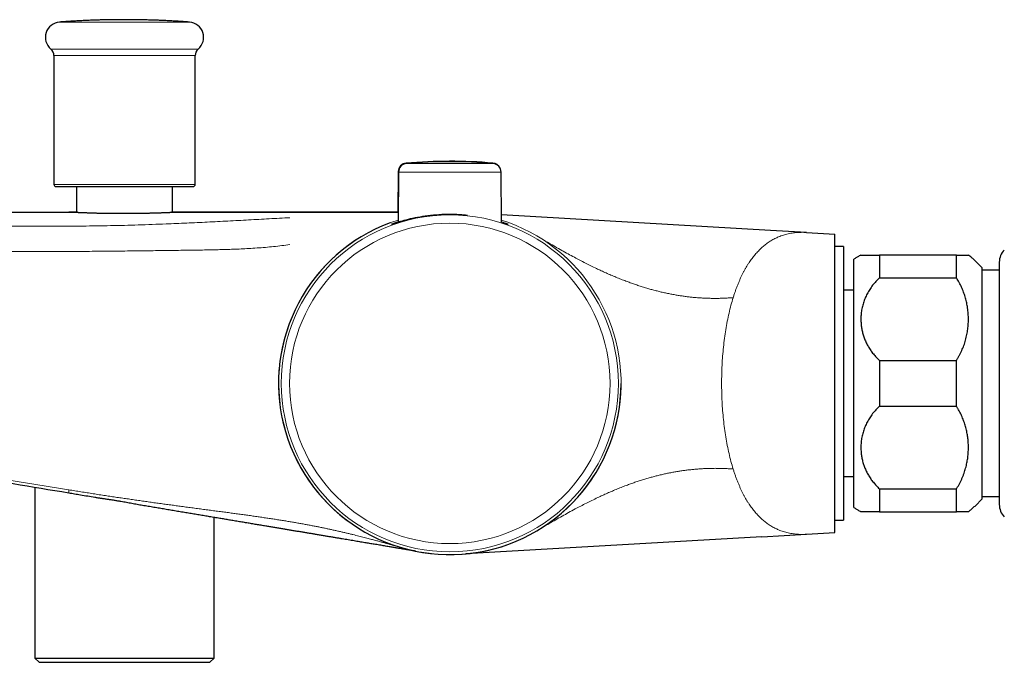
# Model space of a CAD drawing. Header units: millimetres. Extents: x 8 to 945, y 12 to 444.
# Tile 2 of 39: x 94 to 209, y 369 to 444. Entities that reach past the tile are written whole.
import ezdxf

# ---------------------------------------------------------------- set-up
doc = ezdxf.new("R2010")
doc.units = ezdxf.units.MM

msp = doc.modelspace()

# ---------------------------------------------------------------- linework, layer by layer
at = {"color": 252, "linetype": 'Continuous', "lineweight": 0}
for p, q in [((114.29, 443.72), (99.1, 443.72)), ((98.09, 440.57), (115.31, 440.57)), ((113.94, 439.8), (98.45, 439.8)), ((114.95, 439.8), (113.94, 439.8)), ((140.27, 427.24), (139.59, 427.24)), ((149.77, 427.18), (139.62, 427.18)), ((149.74, 427.25), (148.98, 427.25)), ((138.71, 426.25), (138.68, 426.25)), ((150.69, 426.2), (138.71, 426.2)), ((98.45, 424.75), (114.95, 424.75)), ((165.21, 420.35), (165.21, 420.35)), ((100.18, 419.88), (53.95, 419.88)), ((53.95, 416.92), (100.18, 416.92)), ((186.39, 383.87), (186.38, 383.87))]:
    msp.add_line(p, q, dxfattribs=at)
at = {"color": 7, "linetype": 'Continuous', "lineweight": 30}
for p, q in [((98.45, 439.8), (98.45, 424.75)), ((114.95, 424.75), (114.95, 439.8)), ((138.68, 426.25), (138.64, 421.5)), ((138.71, 426.2), (138.66, 420.32)), ((150.74, 420.32), (150.69, 426.2)), ((101.1, 424.5), (101.1, 421.5)), ((112.3, 421.5), (112.3, 424.5)), ((53.95, 421.5), (100.18, 421.5)), ((100.18, 421.5), (101, 421.5)), ((112.4, 421.5), (138.67, 421.5)), ((182.17, 419.38), (150.73, 421.19)), ((186.38, 419.13), (182.17, 419.38)), ((186.39, 419.13), (189.7, 418.94)), ((189.7, 401.5), (189.7, 418.94)), ((190.7, 417.5), (189.7, 417.5)), ((190.7, 417.5), (190.7, 385.5)), ((190.7, 417.5), (190.7, 412.4)), ((194.9, 416.5), (194.9, 413.82)), ((203.9, 416.5), (194.9, 416.5)), ((203.9, 413.82), (203.9, 416.5)), ((191.9, 387), (191.9, 416)), ((206.9, 388), (206.9, 415)), ((208.9, 414.72), (206.9, 414.72)), ((194.9, 413.82), (203.9, 413.82)), ((191.9, 412.4), (190.7, 412.4)), ((194.9, 404.18), (203.9, 404.18)), ((194.9, 404.18), (194.9, 398.82)), ((203.9, 398.82), (203.9, 404.18)), ((189.7, 384.06), (189.7, 401.5)), ((194.9, 398.82), (203.9, 398.82)), ((190.7, 390.6), (191.9, 390.6)), ((190.7, 390.6), (190.7, 385.5)), ((96.22, 389.33), (96.22, 369.4)), ((194.9, 389.18), (203.9, 389.18)), ((194.9, 389.18), (194.9, 386.5)), ((203.9, 386.5), (203.9, 389.18)), ((206.9, 388.28), (208.9, 388.28)), ((117.18, 369.4), (117.18, 385.83)), ((189.7, 385.5), (190.7, 385.5)), ((194.9, 386.5), (203.9, 386.5)), ((181.14, 383.57), (146.56, 381.57)), ((181.14, 383.57), (186.38, 383.87)), ((186.39, 383.87), (189.7, 384.06)), ((96.22, 369.4), (96.72, 368.9)), ((96.22, 369.4), (117.18, 369.4)), ((116.68, 368.9), (117.18, 369.4)), ((96.72, 368.9), (116.68, 368.9))]:
    msp.add_line(p, q, dxfattribs=at)
at = {"color": 252, "linetype": 'Continuous', "lineweight": 0}
for radius in [19.69, 18.72]:
    msp.add_circle((144.7, 401.5), radius, dxfattribs=at)
at = {"color": 7, "linetype": 'Continuous', "lineweight": 30}
for centre, radius, start, end in [((99.23, 441.94), 1.78, 94.1882, 230.1385), ((114.16, 441.94), 1.78, 309.8615, 85.8118), ((97.45, 439.8), 1, 0, 50.1385), ((115.95, 439.8), 1, 129.8615, 180), ((139.68, 426.24), 1, 94.9367, 179.5679), ((139.71, 426.19), 1, 94.8688, 179.5), ((144.74, 367.66), 59.79, 85.1991, 94.9367), ((144.7, 367.61), 59.79, 85.1312, 94.8688), ((149.66, 426.25), 1, 23.0534, 85.1991), ((149.69, 426.19), 1, 0.5, 85.1312), ((98.7, 424.75), 0.25, 180, 270), ((114.7, 424.75), 0.25, 270, 0), ((144.7, 401.5), 20.01, 110.4343, 0), ((210.9, 415.67), 2, 135, 180), ((210.9, 387.33), 2, 180, 225)]:
    msp.add_arc(centre, radius, start, end, dxfattribs=at)
at = {"color": 252, "linetype": 'Continuous', "lineweight": 0}
msp.add_arc((144.7, 401.5), 20.01, 107.5621, 72.4379, dxfattribs=at)
at = {"color": 7, "linetype": 'Continuous', "lineweight": 30}
for points, knots in [([(114.29, 443.72), (114.13, 443.73), (113.79, 443.76), (113.25, 443.79), (112.67, 443.83), (112.1, 443.86), (111.52, 443.89), (110.94, 443.91), (110.36, 443.94), (109.79, 443.95), (109.21, 443.97), (108.63, 443.98), (108.05, 443.99), (107.48, 444), (106.9, 444), (106.32, 444), (105.74, 444), (105.17, 443.99), (104.59, 443.98), (104.01, 443.97), (103.43, 443.95), (102.86, 443.93), (102.28, 443.91), (101.7, 443.88), (101.12, 443.85), (100.55, 443.82), (99.97, 443.78), (99.49, 443.75), (99.2, 443.73), (99.11, 443.72)], [0, 0, 0, 0, 0.030665, 0.068678, 0.106692, 0.144706, 0.18272, 0.220735, 0.25875, 0.296765, 0.33478, 0.372796, 0.410812, 0.448828, 0.486845, 0.524861, 0.562878, 0.600896, 0.638913, 0.676931, 0.714949, 0.752968, 0.790986, 0.829005, 0.867025, 0.905044, 0.943064, 0.981084, 1, 1, 1, 1]), ([(98.7, 424.5), (98.7, 424.5), (98.7, 424.5), (98.71, 424.5), (98.72, 424.5), (98.75, 424.5), (98.78, 424.5), (98.83, 424.5), (98.88, 424.5), (98.95, 424.5), (99.02, 424.5), (99.12, 424.5), (99.23, 424.5), (99.36, 424.5), (99.49, 424.5), (99.63, 424.5), (99.78, 424.5), (99.91, 424.5), (100.06, 424.5), (100.22, 424.5), (100.38, 424.5), (100.54, 424.5), (100.71, 424.5), (100.88, 424.5), (101.05, 424.5), (101.23, 424.5), (101.41, 424.5), (101.6, 424.5), (101.81, 424.5), (102.04, 424.5), (102.31, 424.5), (102.58, 424.5), (102.84, 424.5), (103.07, 424.5), (103.28, 424.5), (103.49, 424.5), (103.71, 424.5), (103.93, 424.5), (104.15, 424.5), (104.39, 424.5), (104.64, 424.5), (104.91, 424.5), (105.18, 424.5), (105.45, 424.5), (105.7, 424.5), (105.95, 424.5), (106.18, 424.5), (106.41, 424.5), (106.64, 424.5), (106.87, 424.5), (107.1, 424.5), (107.34, 424.5), (107.6, 424.5), (107.88, 424.5), (108.15, 424.5), (108.42, 424.5), (108.69, 424.5), (108.97, 424.5), (109.27, 424.5), (109.58, 424.5), (109.88, 424.5), (110.18, 424.5), (110.46, 424.5), (110.71, 424.5), (110.94, 424.5), (111.17, 424.5), (111.39, 424.5), (111.6, 424.5), (111.81, 424.5), (112, 424.5), (112.19, 424.5), (112.36, 424.5), (112.54, 424.5), (112.7, 424.5), (112.86, 424.5), (113.03, 424.5), (113.21, 424.5), (113.39, 424.5), (113.56, 424.5), (113.67, 424.5), (113.72, 424.5)], [0, 0, 0, 0, 0.0080482, 0.0189722, 0.0299169, 0.0429704, 0.0559901, 0.0689916, 0.0819902, 0.0950015, 0.1080409, 0.1237002, 0.1393153, 0.1549131, 0.1705201, 0.1861631, 0.1989434, 0.2116919, 0.2244231, 0.2371515, 0.2498917, 0.2626582, 0.2744351, 0.2861854, 0.2979204, 0.3096514, 0.3213898, 0.333147, 0.3444239, 0.3596673, 0.3748878, 0.3901102, 0.4053593, 0.416467, 0.427552, 0.4386236, 0.4496915, 0.4607652, 0.4718542, 0.4834655, 0.4963957, 0.5093054, 0.5222095, 0.5351232, 0.5480617, 0.5590187, 0.5699507, 0.5808671, 0.5917768, 0.602689, 0.613613, 0.6245577, 0.6376112, 0.650631, 0.6636324, 0.676631, 0.6896423, 0.7026817, 0.718341, 0.7339562, 0.7495539, 0.7651609, 0.780804, 0.7935842, 0.8063327, 0.8190639, 0.8317923, 0.8445325, 0.857299, 0.8690759, 0.8808262, 0.8925612, 0.9042922, 0.9160306, 0.9277878, 0.939062, 0.9543024, 0.9695224, 0.9847466, 1, 1, 1, 1]), ([(113.72, 424.5), (113.76, 424.5), (113.83, 424.5), (113.93, 424.5), (114.03, 424.5), (114.12, 424.5), (114.2, 424.5), (114.28, 424.5), (114.36, 424.5), (114.43, 424.5), (114.5, 424.5), (114.55, 424.5), (114.6, 424.5), (114.64, 424.5), (114.66, 424.5), (114.68, 424.5), (114.69, 424.5), (114.7, 424.5), (114.7, 424.5), (114.7, 424.5)], [0, 0, 0, 0, 0.058666, 0.117218, 0.175707, 0.234183, 0.292696, 0.351297, 0.412646, 0.480958, 0.549161, 0.617336, 0.685561, 0.753917, 0.811803, 0.869559, 0.927231, 0.984869, 1, 1, 1, 1]), ([(101.19, 421.49), (101.14, 421.49), (100.81, 421.49), (100.47, 421.49), (100.18, 421.49)], [0, 0, 0, 0, 0.124455, 1, 1, 1, 1]), ([(101, 421.5), (101, 421.5), (101, 421.5), (101.02, 421.5), (101.04, 421.5), (101.07, 421.5), (101.12, 421.49), (101.18, 421.49), (101.24, 421.49), (101.32, 421.48), (101.4, 421.48), (101.49, 421.48), (101.59, 421.47), (101.7, 421.47), (101.83, 421.46), (101.96, 421.46), (102.09, 421.45), (102.24, 421.45), (102.39, 421.44), (102.55, 421.43), (102.72, 421.43), (102.9, 421.42), (103.08, 421.42), (103.27, 421.41), (103.47, 421.41), (103.67, 421.4), (103.88, 421.4), (104.08, 421.39), (104.3, 421.39), (104.52, 421.38), (104.74, 421.38), (104.97, 421.38), (105.21, 421.37), (105.44, 421.37), (105.67, 421.37), (105.91, 421.37), (106.15, 421.37), (106.38, 421.37), (106.63, 421.37), (106.87, 421.37), (107.11, 421.37), (107.35, 421.37), (107.59, 421.37), (107.82, 421.37), (108.05, 421.38), (108.29, 421.38), (108.51, 421.38), (108.74, 421.39), (108.97, 421.39), (109.19, 421.4), (109.4, 421.4), (109.61, 421.41), (109.81, 421.41), (110.01, 421.42), (110.2, 421.42), (110.39, 421.43), (110.57, 421.43), (110.74, 421.44), (110.91, 421.44), (111.07, 421.45), (111.21, 421.46), (111.36, 421.46), (111.49, 421.46), (111.62, 421.47), (111.74, 421.47), (111.85, 421.48), (111.94, 421.48), (112.03, 421.49), (112.11, 421.49), (112.18, 421.49), (112.24, 421.49), (112.29, 421.5), (112.34, 421.5), (112.36, 421.5), (112.38, 421.5), (112.39, 421.5), (112.4, 421.5), (112.4, 421.5), (112.4, 421.5)], [0, 0, 0, 0, 0.013163, 0.026349, 0.039604, 0.052881, 0.066424, 0.079991, 0.093634, 0.107301, 0.120464, 0.13365, 0.147012, 0.160375, 0.173832, 0.18729, 0.200931, 0.214597, 0.227771, 0.240967, 0.254339, 0.267712, 0.28118, 0.294649, 0.308301, 0.321978, 0.335156, 0.348358, 0.361628, 0.374921, 0.38848, 0.402064, 0.415723, 0.429407, 0.442573, 0.455762, 0.469128, 0.482494, 0.495956, 0.509417, 0.523063, 0.536734, 0.549891, 0.563071, 0.576428, 0.589784, 0.603236, 0.616688, 0.630323, 0.643983, 0.657149, 0.670339, 0.683704, 0.69707, 0.710531, 0.723992, 0.737636, 0.751306, 0.764484, 0.777684, 0.791061, 0.804439, 0.817912, 0.831385, 0.845042, 0.858724, 0.8719, 0.885098, 0.898473, 0.911848, 0.925319, 0.938789, 0.952445, 0.966125, 0.974579, 0.983044, 0.991516, 1, 1, 1, 1]), ([(138.67, 421.5), (138.61, 421.5), (138.49, 421.5), (138.3, 421.5), (138.08, 421.5), (137.87, 421.5), (137.66, 421.5), (137.45, 421.5), (137.24, 421.5), (137.03, 421.5), (136.82, 421.5), (136.61, 421.5), (136.41, 421.5), (136.2, 421.5), (135.99, 421.5), (135.78, 421.5), (135.57, 421.49), (135.36, 421.49), (135.14, 421.49), (134.93, 421.49), (134.71, 421.49), (134.49, 421.49), (134.26, 421.49), (134.03, 421.49), (133.8, 421.49), (133.56, 421.49), (133.31, 421.49), (133.06, 421.49), (132.81, 421.49), (132.54, 421.49), (132.25, 421.49), (131.95, 421.49), (131.64, 421.49), (131.31, 421.49), (130.98, 421.49), (130.63, 421.49), (130.27, 421.49), (129.9, 421.49), (129.52, 421.49), (129.13, 421.49), (128.73, 421.49), (128.32, 421.49), (127.9, 421.49), (127.46, 421.49), (127.01, 421.49), (126.54, 421.49), (126.06, 421.49), (125.57, 421.49), (125.07, 421.49), (124.55, 421.49), (124.04, 421.49), (123.53, 421.49), (123.03, 421.49), (122.51, 421.49), (121.99, 421.49), (121.46, 421.49), (120.91, 421.49), (120.36, 421.49), (119.8, 421.49), (119.23, 421.49), (118.64, 421.49), (118.05, 421.49), (117.41, 421.49), (116.73, 421.49), (115.99, 421.49), (115.24, 421.49), (114.52, 421.49), (113.82, 421.49), (113.15, 421.49), (112.6, 421.49), (112.27, 421.49), (112.17, 421.49)], [0, 0, 0, 0, 0.009553, 0.021824, 0.033753, 0.045353, 0.056, 0.066377, 0.076499, 0.086379, 0.096033, 0.104981, 0.113755, 0.122371, 0.130846, 0.139197, 0.147442, 0.1556, 0.163691, 0.171735, 0.179753, 0.187764, 0.19579, 0.204286, 0.212845, 0.22149, 0.230245, 0.239557, 0.249038, 0.258793, 0.26962, 0.280836, 0.292443, 0.304441, 0.316833, 0.32962, 0.342802, 0.35638, 0.370356, 0.38473, 0.399236, 0.414127, 0.429404, 0.445068, 0.461715, 0.478779, 0.49626, 0.514158, 0.532475, 0.55121, 0.570363, 0.588288, 0.606566, 0.625197, 0.64418, 0.663516, 0.683206, 0.703249, 0.723646, 0.744396, 0.7655, 0.786959, 0.808771, 0.834934, 0.861589, 0.888737, 0.916378, 0.940217, 0.964411, 0.988961, 1, 1, 1, 1]), ([(146.77, 421.12), (146.47, 421.16), (145.72, 421.23), (144.47, 421.25), (143.09, 421.19), (141.8, 421.04), (140.6, 420.83), (139.55, 420.59), (138.73, 420.35), (138.18, 420.18), (137.9, 420.09), (137.88, 420.09), (138.1, 420.19), (138.48, 420.32), (138.66, 420.38)], [0, 0, 0, 0, 0.058393, 0.147067, 0.231833, 0.316247, 0.403906, 0.495171, 0.580659, 0.664188, 0.749846, 0.837759, 0.921875, 1, 1, 1, 1]), ([(146.77, 421.12), (146.47, 421.16), (145.72, 421.23), (144.47, 421.25), (143.09, 421.19), (141.8, 421.04), (140.6, 420.83), (139.55, 420.59), (138.73, 420.35), (138.18, 420.18), (137.9, 420.09), (137.88, 420.09), (138.1, 420.19), (138.48, 420.32), (138.66, 420.38)], [0, 0, 0, 0, 0.058393, 0.147067, 0.231833, 0.316247, 0.403906, 0.495171, 0.580659, 0.664188, 0.749846, 0.837759, 0.921875, 1, 1, 1, 1]), ([(150.74, 420.38), (150.96, 420.3), (151.38, 420.16), (151.55, 420.08), (151.46, 420.1), (151.16, 420.2), (150.83, 420.3), (150.72, 420.33)], [0, 0, 0, 0, 0.246685, 0.469614, 0.682025, 0.894799, 1, 1, 1, 1]), ([(150.74, 420.38), (150.96, 420.3), (151.38, 420.16), (151.55, 420.08), (151.46, 420.1), (151.16, 420.2), (150.83, 420.3), (150.72, 420.33)], [0, 0, 0, 0, 0.246685, 0.469614, 0.682025, 0.894799, 1, 1, 1, 1]), ([(192.73, 416.5), (192.66, 416.46), (192.49, 416.36), (192.21, 416.2), (192, 416.07), (191.9, 416)], [0, 0, 0, 0, 0.235787, 0.617893, 1, 1, 1, 1]), ([(192.73, 416.5), (192.73, 416.5), (192.73, 416.5), (192.73, 416.5), (192.74, 416.5), (192.75, 416.5), (192.76, 416.5), (192.78, 416.5), (192.81, 416.5), (192.83, 416.5), (192.86, 416.5), (192.9, 416.5), (192.94, 416.5), (192.99, 416.5), (193.06, 416.5), (193.13, 416.5), (193.2, 416.5), (193.28, 416.5), (193.35, 416.5), (193.43, 416.5), (193.5, 416.5), (193.58, 416.5), (193.66, 416.5), (193.75, 416.5), (193.84, 416.5), (193.93, 416.5), (194.04, 416.5), (194.17, 416.5), (194.32, 416.5), (194.46, 416.5), (194.6, 416.5), (194.75, 416.5), (194.85, 416.5), (194.9, 416.5)], [0, 0, 0, 0, 0.006397, 0.041596, 0.076794, 0.105322, 0.13385, 0.162428, 0.191005, 0.219807, 0.24861, 0.277463, 0.306317, 0.348848, 0.391422, 0.42717, 0.462918, 0.498769, 0.53462, 0.56372, 0.592819, 0.621976, 0.651133, 0.680548, 0.709964, 0.739441, 0.768918, 0.812042, 0.855215, 0.89135, 0.927485, 0.963743, 1, 1, 1, 1]), ([(203.9, 416.5), (203.96, 416.5), (204.08, 416.5), (204.23, 416.5), (204.36, 416.5), (204.47, 416.5), (204.57, 416.5), (204.67, 416.5), (204.75, 416.5), (204.83, 416.5), (204.9, 416.5), (204.98, 416.5), (205.05, 416.5), (205.11, 416.5), (205.17, 416.5), (205.22, 416.5), (205.25, 416.5), (205.27, 416.5), (205.29, 416.5), (205.29, 416.5), (205.29, 416.5), (205.29, 416.5)], [0, 0, 0, 0, 0.065558, 0.131199, 0.180645, 0.230091, 0.279669, 0.329248, 0.376196, 0.423144, 0.470198, 0.517252, 0.578312, 0.639428, 0.700015, 0.760603, 0.8214, 0.882198, 0.92306, 0.963922, 1, 1, 1, 1]), ([(206.9, 415), (206.8, 415.11), (206.6, 415.32), (206.29, 415.63), (205.97, 415.93), (205.64, 416.22), (205.41, 416.41), (205.3, 416.5), (205.29, 416.5)], [0, 0, 0, 0, 0.199536, 0.399071, 0.598606, 0.798143, 0.997679, 1, 1, 1, 1]), ([(208.9, 415.67), (208.9, 415.67), (208.9, 415.67), (208.9, 415.67), (208.9, 415.66), (208.9, 415.65), (208.9, 415.63), (208.9, 415.6), (208.9, 415.55), (208.9, 415.49), (208.9, 415.42), (208.9, 415.36), (208.9, 415.3), (208.9, 415.24), (208.9, 415.17), (208.9, 415.09), (208.9, 414.99), (208.9, 414.86), (208.9, 414.73), (208.9, 414.59), (208.9, 414.44), (208.9, 414.33), (208.9, 414.28)], [0, 0, 0, 0, 0.023891, 0.057033, 0.090205, 0.123414, 0.156667, 0.224814, 0.292831, 0.360781, 0.428727, 0.471463, 0.514239, 0.557069, 0.599429, 0.639839, 0.699885, 0.759865, 0.819823, 0.879803, 0.939848, 1, 1, 1, 1]), ([(208.9, 414.28), (208.9, 414.22), (208.9, 414.09), (208.9, 413.89), (208.9, 413.68), (208.9, 413.47), (208.9, 413.27), (208.9, 413.08), (208.9, 412.88), (208.9, 412.67), (208.9, 412.45), (208.9, 412.23), (208.9, 411.99), (208.9, 411.75), (208.9, 411.51), (208.9, 411.25), (208.9, 410.98), (208.9, 410.69), (208.9, 410.37), (208.9, 410.05), (208.9, 409.73), (208.9, 409.39), (208.9, 409.05), (208.9, 408.71), (208.9, 408.36), (208.9, 408.01), (208.9, 407.66), (208.9, 407.34), (208.9, 407.07), (208.9, 406.84), (208.9, 406.61), (208.9, 406.38), (208.9, 406.1), (208.9, 405.78), (208.9, 405.41), (208.9, 405.04), (208.9, 404.66), (208.9, 404.29), (208.9, 403.91), (208.9, 403.53), (208.9, 403.13), (208.9, 402.71), (208.9, 402.27), (208.9, 401.91), (208.9, 401.62), (208.9, 401.41), (208.9, 401.2), (208.9, 401), (208.9, 400.73), (208.9, 400.4), (208.9, 400.01), (208.9, 399.62), (208.9, 399.24), (208.9, 398.85), (208.9, 398.47), (208.9, 398.09), (208.9, 397.7), (208.9, 397.31), (208.9, 396.91), (208.9, 396.52), (208.9, 396.14), (208.9, 395.75), (208.9, 395.36), (208.9, 394.97), (208.9, 394.58), (208.9, 394.2), (208.9, 393.85), (208.9, 393.53), (208.9, 393.24), (208.9, 392.96), (208.9, 392.69), (208.9, 392.42), (208.9, 392.16), (208.9, 391.91), (208.9, 391.69), (208.9, 391.51), (208.9, 391.35), (208.9, 391.2), (208.9, 391.06), (208.9, 390.88), (208.9, 390.66), (208.9, 390.43), (208.9, 390.19), (208.9, 389.97), (208.9, 389.76), (208.9, 389.55), (208.9, 389.35), (208.9, 389.17), (208.9, 389.01), (208.9, 388.87), (208.9, 388.74), (208.9, 388.61), (208.9, 388.49), (208.9, 388.37), (208.9, 388.26), (208.9, 388.14), (208.9, 388.02), (208.9, 387.9), (208.9, 387.79), (208.9, 387.7), (208.9, 387.61), (208.9, 387.54), (208.9, 387.47), (208.9, 387.42), (208.9, 387.38), (208.9, 387.35), (208.9, 387.33), (208.9, 387.33), (208.9, 387.33), (208.9, 387.33)], [0, 0, 0, 0, 0.011175, 0.022329, 0.033472, 0.044613, 0.053373, 0.062143, 0.070929, 0.079995, 0.089238, 0.098469, 0.107696, 0.116924, 0.126158, 0.135404, 0.144668, 0.155329, 0.165969, 0.176597, 0.187222, 0.197852, 0.208496, 0.219164, 0.229542, 0.2399, 0.250247, 0.26059, 0.267093, 0.2736, 0.280113, 0.286634, 0.293164, 0.303272, 0.313361, 0.32344, 0.333516, 0.343596, 0.353687, 0.363798, 0.373718, 0.385298, 0.396864, 0.408427, 0.413882, 0.419339, 0.424801, 0.430269, 0.435743, 0.445962, 0.456161, 0.46635, 0.476535, 0.486725, 0.496927, 0.507149, 0.517548, 0.52845, 0.539338, 0.550221, 0.56111, 0.572013, 0.58294, 0.594614, 0.606264, 0.617902, 0.629538, 0.638689, 0.647851, 0.657031, 0.66603, 0.675008, 0.683977, 0.692941, 0.701904, 0.707542, 0.713182, 0.718828, 0.724479, 0.730139, 0.740023, 0.749891, 0.759749, 0.769604, 0.779464, 0.789334, 0.799222, 0.809302, 0.817232, 0.825155, 0.833072, 0.840989, 0.848908, 0.856834, 0.864769, 0.872718, 0.883308, 0.893877, 0.904434, 0.914988, 0.925548, 0.936122, 0.946718, 0.957379, 0.968019, 0.978647, 0.989271, 0.999901, 1, 1, 1, 1]), ([(194.9, 413.82), (194.83, 413.75), (194.68, 413.62), (194.48, 413.41), (194.28, 413.19), (194.1, 412.96), (193.92, 412.72), (193.75, 412.47), (193.6, 412.22), (193.46, 411.96), (193.33, 411.71), (193.21, 411.44), (193.11, 411.18), (193.02, 410.91), (192.94, 410.63), (192.87, 410.35), (192.81, 410.07), (192.77, 409.78), (192.74, 409.48), (192.73, 409.19), (192.72, 408.89), (192.74, 408.61), (192.76, 408.35), (192.79, 408.11), (192.83, 407.87), (192.87, 407.63), (192.93, 407.39), (193, 407.15), (193.07, 406.92), (193.16, 406.69), (193.25, 406.46), (193.36, 406.24), (193.47, 406.01), (193.6, 405.79), (193.73, 405.57), (193.87, 405.35), (194.02, 405.14), (194.18, 404.94), (194.35, 404.74), (194.52, 404.55), (194.71, 404.36), (194.83, 404.24), (194.9, 404.18)], [0, 0, 0, 0, 0.026131, 0.052285, 0.078439, 0.104571, 0.131451, 0.158353, 0.185257, 0.212137, 0.238551, 0.264985, 0.29142, 0.317834, 0.344932, 0.372052, 0.399171, 0.42627, 0.454228, 0.482209, 0.51019, 0.538148, 0.561136, 0.584144, 0.607159, 0.630166, 0.653155, 0.675917, 0.698699, 0.721488, 0.744269, 0.767031, 0.790501, 0.813995, 0.837495, 0.860988, 0.884457, 0.90755, 0.930668, 0.953792, 0.976908, 1, 1, 1, 1]), ([(203.9, 404.18), (203.96, 404.27), (204.07, 404.46), (204.23, 404.74), (204.38, 405.03), (204.52, 405.33), (204.64, 405.63), (204.76, 405.93), (204.87, 406.24), (204.96, 406.56), (205.04, 406.88), (205.11, 407.2), (205.17, 407.52), (205.22, 407.84), (205.26, 408.16), (205.28, 408.49), (205.29, 408.81), (205.29, 409.14), (205.28, 409.48), (205.26, 409.81), (205.22, 410.14), (205.18, 410.46), (205.12, 410.76), (205.06, 411.04), (204.99, 411.33), (204.91, 411.61), (204.82, 411.89), (204.72, 412.17), (204.61, 412.45), (204.49, 412.74), (204.36, 413.01), (204.21, 413.29), (204.06, 413.56), (203.95, 413.73), (203.9, 413.82)], [0, 0, 0, 0, 0.031512, 0.063051, 0.0946, 0.12614, 0.157655, 0.190049, 0.222468, 0.254897, 0.287318, 0.319713, 0.352005, 0.384321, 0.416645, 0.448961, 0.481254, 0.514363, 0.547497, 0.580639, 0.613773, 0.646882, 0.675814, 0.70477, 0.733737, 0.762704, 0.791658, 0.820589, 0.850467, 0.880376, 0.910298, 0.940219, 0.970124, 1, 1, 1, 1]), ([(194.9, 398.82), (194.83, 398.75), (194.68, 398.62), (194.48, 398.41), (194.28, 398.19), (194.1, 397.96), (193.92, 397.72), (193.75, 397.47), (193.6, 397.22), (193.46, 396.96), (193.33, 396.71), (193.21, 396.44), (193.11, 396.18), (193.02, 395.91), (192.94, 395.63), (192.87, 395.35), (192.81, 395.07), (192.77, 394.78), (192.74, 394.48), (192.73, 394.19), (192.72, 393.89), (192.74, 393.61), (192.76, 393.35), (192.79, 393.11), (192.83, 392.87), (192.87, 392.63), (192.93, 392.39), (193, 392.15), (193.07, 391.92), (193.16, 391.69), (193.25, 391.46), (193.36, 391.24), (193.47, 391.01), (193.6, 390.79), (193.73, 390.57), (193.87, 390.35), (194.02, 390.14), (194.18, 389.94), (194.35, 389.74), (194.52, 389.55), (194.71, 389.36), (194.83, 389.24), (194.9, 389.18)], [0, 0, 0, 0, 0.026131, 0.052285, 0.078439, 0.104571, 0.131451, 0.158353, 0.185257, 0.212137, 0.238551, 0.264985, 0.29142, 0.317834, 0.344932, 0.372052, 0.399171, 0.42627, 0.454228, 0.482209, 0.51019, 0.538148, 0.561136, 0.584144, 0.607159, 0.630166, 0.653155, 0.675917, 0.698699, 0.721488, 0.744269, 0.767031, 0.790501, 0.813995, 0.837495, 0.860988, 0.884457, 0.90755, 0.930668, 0.953792, 0.976908, 1, 1, 1, 1]), ([(203.9, 389.18), (203.96, 389.27), (204.08, 389.47), (204.24, 389.76), (204.4, 390.07), (204.54, 390.37), (204.67, 390.69), (204.78, 391), (204.88, 391.3), (204.97, 391.6), (205.05, 391.9), (205.11, 392.19), (205.16, 392.46), (205.21, 392.73), (205.24, 393), (205.27, 393.27), (205.28, 393.54), (205.29, 393.82), (205.29, 394.09), (205.29, 394.37), (205.27, 394.64), (205.25, 394.92), (205.22, 395.2), (205.17, 395.48), (205.12, 395.76), (205.06, 396.04), (204.99, 396.33), (204.91, 396.61), (204.82, 396.89), (204.72, 397.17), (204.61, 397.45), (204.49, 397.73), (204.36, 398), (204.22, 398.28), (204.07, 398.55), (203.95, 398.73), (203.9, 398.82)], [0, 0, 0, 0, 0.032727, 0.065455, 0.098343, 0.131232, 0.164496, 0.19776, 0.228241, 0.258736, 0.289231, 0.319712, 0.346552, 0.373396, 0.400236, 0.427412, 0.454592, 0.481768, 0.509112, 0.536461, 0.563805, 0.591496, 0.619192, 0.646883, 0.675788, 0.704711, 0.73364, 0.762562, 0.791467, 0.820921, 0.850397, 0.879879, 0.909353, 0.938807, 0.969403, 1, 1, 1, 1]), ([(100.18, 388.67), (95.86, 389.39), (87.23, 390.84), (75.2, 392.85), (64.09, 394.71), (57.31, 395.85), (53.91, 396.41)], [0, 0, 0, 0, 0.28, 0.56, 0.78, 1, 1, 1, 1]), ([(103.23, 388.16), (102.95, 388.21), (102.39, 388.3), (101.6, 388.43), (100.86, 388.56), (100.41, 388.63), (100.18, 388.67)], [0, 0, 0, 0, 0.2752584, 0.5541958, 0.7759532, 1, 1, 1, 1]), ([(108.8, 387.23), (108.69, 387.25), (108.49, 387.28), (108.18, 387.34), (107.86, 387.39), (107.55, 387.45), (107.23, 387.51), (106.92, 387.57), (106.6, 387.63), (106.26, 387.69), (105.9, 387.75), (105.52, 387.82), (105.14, 387.88), (104.75, 387.93), (104.37, 387.99), (103.99, 388.04), (103.61, 388.1), (103.36, 388.14), (103.23, 388.16)], [0, 0, 0, 0, 0.0559602, 0.1119207, 0.1680054, 0.2240901, 0.2805339, 0.3369776, 0.3935422, 0.4501067, 0.5182754, 0.5864439, 0.6548439, 0.723244, 0.7923196, 0.8613953, 0.9306985, 1, 1, 1, 1]), ([(205.29, 386.5), (205.3, 386.51), (205.43, 386.61), (205.66, 386.8), (205.98, 387.09), (206.3, 387.38), (206.6, 387.69), (206.8, 387.9), (206.9, 388)], [0, 0, 0, 0, 0.016572, 0.216109, 0.412082, 0.608055, 0.804027, 1, 1, 1, 1]), ([(140.69, 381.89), (140.65, 381.9), (140.58, 381.91), (140.46, 381.93), (140.32, 381.95), (140.18, 381.98), (140.02, 382.01), (139.85, 382.03), (139.67, 382.06), (139.5, 382.09), (139.32, 382.12), (139.14, 382.15), (138.94, 382.18), (138.74, 382.22), (138.53, 382.25), (138.31, 382.29), (138.08, 382.33), (137.84, 382.37), (137.6, 382.41), (137.34, 382.45), (137.07, 382.5), (136.79, 382.55), (136.49, 382.6), (136.18, 382.65), (135.89, 382.7), (135.6, 382.74), (135.33, 382.79), (135.06, 382.84), (134.77, 382.88), (134.47, 382.93), (134.17, 382.98), (133.85, 383.04), (133.52, 383.09), (133.19, 383.15), (132.84, 383.21), (132.48, 383.27), (132.12, 383.33), (131.73, 383.39), (131.33, 383.46), (130.92, 383.53), (130.49, 383.6), (130.05, 383.67), (129.59, 383.75), (129.15, 383.82), (128.72, 383.9), (128.3, 383.97), (127.87, 384.04), (127.44, 384.11), (126.99, 384.19), (126.53, 384.26), (126.08, 384.34), (125.63, 384.41), (125.18, 384.49), (124.73, 384.56), (124.27, 384.64), (123.8, 384.72), (123.3, 384.8), (122.79, 384.89), (122.24, 384.98), (121.69, 385.07), (121.12, 385.17), (120.55, 385.26), (119.96, 385.36), (119.38, 385.46), (118.81, 385.55), (118.24, 385.65), (117.67, 385.75), (117.08, 385.84), (116.49, 385.94), (115.88, 386.04), (115.27, 386.15), (114.64, 386.25), (114.01, 386.36), (113.37, 386.46), (112.71, 386.57), (112.06, 386.68), (111.42, 386.79), (110.78, 386.9), (110.12, 387.01), (109.46, 387.12), (109.02, 387.19), (108.8, 387.23)], [0, 0, 0, 0, 0.012724, 0.0269187, 0.0412132, 0.0553479, 0.0695752, 0.0838941, 0.0983035, 0.1106005, 0.1229626, 0.1353901, 0.147884, 0.1604453, 0.1730756, 0.1850495, 0.1970887, 0.2091959, 0.221374, 0.2336264, 0.245957, 0.2583702, 0.2708707, 0.283464, 0.2961558, 0.3062012, 0.3163146, 0.3264996, 0.3367596, 0.3470987, 0.3576505, 0.3682917, 0.379027, 0.389861, 0.4007987, 0.411845, 0.4230052, 0.4342846, 0.4462349, 0.4583285, 0.470572, 0.4829721, 0.4955354, 0.508269, 0.5193243, 0.5305141, 0.541843, 0.5533153, 0.5649355, 0.5767081, 0.5886375, 0.5997144, 0.6109302, 0.6222884, 0.6337923, 0.6454454, 0.6572508, 0.6703072, 0.6835531, 0.6969928, 0.7106304, 0.72447, 0.7385155, 0.7527709, 0.7660262, 0.7794639, 0.7930871, 0.8068985, 0.8209009, 0.8350969, 0.8494892, 0.8640803, 0.8788726, 0.8938687, 0.9090708, 0.9244812, 0.9392038, 0.9541153, 0.9692174, 0.9845117, 1, 1, 1, 1]), ([(191.9, 387), (192, 386.93), (192.22, 386.8), (192.49, 386.63), (192.66, 386.54), (192.73, 386.5)], [0, 0, 0, 0, 0.3890546, 0.7781083, 1, 1, 1, 1]), ([(194.9, 386.5), (194.84, 386.5), (194.73, 386.5), (194.59, 386.5), (194.45, 386.5), (194.33, 386.5), (194.21, 386.5), (194.1, 386.5), (193.98, 386.5), (193.88, 386.5), (193.77, 386.5), (193.67, 386.5), (193.56, 386.5), (193.46, 386.5), (193.36, 386.5), (193.27, 386.5), (193.19, 386.5), (193.1, 386.5), (193.02, 386.5), (192.94, 386.5), (192.89, 386.5), (192.84, 386.5), (192.8, 386.5), (192.77, 386.5), (192.75, 386.5), (192.73, 386.5), (192.73, 386.5), (192.73, 386.5), (192.73, 386.5)], [0, 0, 0, 0, 0.03906, 0.078159, 0.110979, 0.143798, 0.176708, 0.209617, 0.243001, 0.276384, 0.309858, 0.343333, 0.383788, 0.424281, 0.463923, 0.503566, 0.54335, 0.583135, 0.636623, 0.690196, 0.730711, 0.771227, 0.811887, 0.852546, 0.894345, 0.936183, 0.97129, 1, 1, 1, 1]), ([(205.29, 386.5), (205.29, 386.5), (205.29, 386.5), (205.29, 386.5), (205.28, 386.5), (205.26, 386.5), (205.22, 386.5), (205.17, 386.5), (205.11, 386.5), (205.04, 386.5), (204.95, 386.5), (204.86, 386.5), (204.78, 386.5), (204.72, 386.5), (204.65, 386.5), (204.58, 386.5), (204.49, 386.5), (204.39, 386.5), (204.29, 386.5), (204.17, 386.5), (204.04, 386.5), (203.95, 386.5), (203.9, 386.5)], [0, 0, 0, 0, 0.004847, 0.045772, 0.10766, 0.169548, 0.231657, 0.293766, 0.362226, 0.430687, 0.499461, 0.568235, 0.60471, 0.641186, 0.677711, 0.714237, 0.759076, 0.803916, 0.848855, 0.893793, 0.946875, 1, 1, 1, 1])]:
    msp.add_open_spline(points, degree=3, knots=knots, dxfattribs=at)
at = {"color": 252, "linetype": 'Continuous', "lineweight": 0}
for points, knots in [([(126.01, 420.86), (125.21, 420.82), (123.6, 420.73), (121.19, 420.6), (118.78, 420.47), (116.37, 420.34), (113.96, 420.23), (111.82, 420.14), (109.93, 420.07), (108.31, 420.01), (106.68, 419.96), (105.06, 419.93), (103.43, 419.9), (101.81, 419.88), (100.72, 419.88), (100.18, 419.88)], [0, 0, 0, 0, 0.0933334, 0.1866668, 0.2800001, 0.3733333, 0.4666665, 0.5599997, 0.6228568, 0.685714, 0.7485713, 0.8114285, 0.8742858, 0.9371429, 1, 1, 1, 1]), ([(177.81, 411.51), (177.85, 411.65), (177.93, 411.91), (178.06, 412.29), (178.2, 412.67), (178.34, 413.03), (178.49, 413.39), (178.64, 413.73), (178.79, 414.06), (178.94, 414.37), (179.1, 414.66), (179.25, 414.94), (179.41, 415.21), (179.58, 415.48), (179.75, 415.73), (179.92, 415.98), (180.1, 416.21), (180.28, 416.44), (180.46, 416.66), (180.65, 416.87), (180.84, 417.06), (181.03, 417.25), (181.21, 417.42), (181.4, 417.58), (181.6, 417.74), (181.8, 417.89), (182.01, 418.03), (182.22, 418.17), (182.44, 418.3), (182.66, 418.41), (182.89, 418.52), (183.13, 418.63), (183.39, 418.73), (183.67, 418.83), (183.95, 418.91), (184.24, 418.98), (184.53, 419.04), (184.83, 419.08), (185.14, 419.12), (185.44, 419.14), (185.76, 419.15), (186.07, 419.15), (186.29, 419.14), (186.39, 419.13)], [0, 0, 0, 0, 0.025088, 0.050175, 0.075263, 0.100351, 0.125438, 0.150526, 0.175613, 0.198609, 0.221606, 0.244602, 0.267599, 0.290596, 0.313592, 0.336589, 0.359586, 0.382583, 0.40558, 0.428577, 0.451575, 0.473258, 0.494941, 0.516624, 0.538308, 0.559991, 0.582989, 0.605986, 0.628984, 0.651982, 0.67498, 0.697979, 0.725084, 0.752189, 0.779294, 0.806398, 0.834056, 0.861714, 0.889371, 0.917028, 0.944685, 0.972342, 1, 1, 1, 1]), ([(100.18, 416.92), (100.64, 416.92), (101.56, 416.92), (102.93, 416.93), (104.31, 416.94), (105.69, 416.95), (107.06, 416.97), (108.34, 416.98), (109.52, 417), (110.59, 417.01), (111.67, 417.03), (112.75, 417.04), (113.82, 417.06), (114.84, 417.07), (115.8, 417.08), (116.71, 417.1), (117.62, 417.12), (118.53, 417.14), (119.43, 417.17), (120.32, 417.21), (121.24, 417.26), (122.18, 417.32), (123.15, 417.39), (124.11, 417.48), (125.07, 417.59), (125.7, 417.67), (126.01, 417.71)], [0, 0, 0, 0, 0.052265, 0.104537, 0.156806, 0.209071, 0.261334, 0.313597, 0.354663, 0.395732, 0.436802, 0.477872, 0.518942, 0.560009, 0.595207, 0.630404, 0.665601, 0.700798, 0.735997, 0.771198, 0.8064, 0.845121, 0.883841, 0.92256, 0.961279, 1, 1, 1, 1]), ([(177.81, 411.51), (177.65, 411.5), (177.34, 411.48), (176.87, 411.46), (176.41, 411.44), (175.94, 411.43), (175.48, 411.43), (175.01, 411.44), (174.55, 411.45), (174.09, 411.48), (173.62, 411.51), (173.14, 411.55), (172.67, 411.6), (172.2, 411.66), (171.73, 411.73), (171.25, 411.8), (170.77, 411.89), (170.27, 411.99), (169.77, 412.09), (169.28, 412.2), (168.8, 412.33), (168.31, 412.45), (167.82, 412.59), (167.32, 412.75), (166.8, 412.91), (166.29, 413.08), (165.78, 413.26), (165.25, 413.46), (164.69, 413.67), (164.11, 413.91), (163.53, 414.15), (162.96, 414.4), (162.39, 414.66), (161.8, 414.94), (161.18, 415.24), (160.54, 415.56), (159.9, 415.89), (159.22, 416.25), (158.51, 416.63), (157.77, 417.04), (157.03, 417.46), (156.3, 417.88), (155.77, 418.19), (155.48, 418.36), (155.43, 418.39)], [0, 0, 0, 0, 0.0180345, 0.0360664, 0.0540945, 0.0721181, 0.0901369, 0.1081512, 0.1261612, 0.1441676, 0.1630285, 0.1818874, 0.2007454, 0.2196037, 0.2384632, 0.2573249, 0.277905, 0.2984897, 0.3190798, 0.3396758, 0.360278, 0.3808863, 0.4015006, 0.4241827, 0.4468708, 0.469564, 0.4922614, 0.5149619, 0.5419301, 0.5688999, 0.5958697, 0.6228383, 0.6498046, 0.6767678, 0.7085407, 0.7403076, 0.7720683, 0.803823, 0.8416189, 0.8794086, 0.9171941, 0.9549778, 0.9927624, 1, 1, 1, 1]), ([(177.81, 411.51), (177.72, 411.22), (177.54, 410.64), (177.32, 409.71), (177.11, 408.76), (176.94, 407.77), (176.79, 406.77), (176.67, 405.74), (176.57, 404.69), (176.5, 403.64), (176.46, 402.57), (176.46, 401.86), (176.45, 401.5)], [0, 0, 0, 0, 0.101049, 0.201719, 0.302064, 0.402138, 0.501998, 0.601697, 0.701291, 0.800836, 0.900387, 1, 1, 1, 1]), ([(176.45, 401.5), (176.46, 401.14), (176.46, 400.43), (176.5, 399.36), (176.57, 398.31), (176.67, 397.26), (176.79, 396.23), (176.94, 395.23), (177.11, 394.24), (177.32, 393.29), (177.54, 392.36), (177.72, 391.78), (177.81, 391.49)], [0, 0, 0, 0, 0.099613, 0.199164, 0.298709, 0.398303, 0.498002, 0.597862, 0.697937, 0.798282, 0.898951, 1, 1, 1, 1]), ([(53.95, 396.6), (57.8, 395.98), (65.51, 394.72), (77.07, 392.84), (88.62, 390.95), (96.33, 389.69), (100.18, 389.06)], [0, 0, 0, 0, 0.250001, 0.500001, 0.750001, 1, 1, 1, 1]), ([(177.81, 391.49), (177.65, 391.5), (177.34, 391.52), (176.87, 391.55), (176.4, 391.56), (175.94, 391.57), (175.48, 391.57), (175.03, 391.56), (174.57, 391.55), (174.12, 391.52), (173.66, 391.49), (173.19, 391.45), (172.73, 391.4), (172.27, 391.35), (171.81, 391.29), (171.35, 391.21), (170.87, 391.13), (170.38, 391.04), (169.9, 390.94), (169.41, 390.83), (168.94, 390.71), (168.46, 390.59), (167.97, 390.45), (167.47, 390.3), (166.96, 390.14), (166.45, 389.98), (165.95, 389.8), (165.42, 389.61), (164.86, 389.39), (164.27, 389.16), (163.69, 388.92), (163.11, 388.67), (162.54, 388.41), (161.94, 388.13), (161.31, 387.82), (160.65, 387.5), (159.99, 387.16), (159.3, 386.8), (158.58, 386.4), (157.82, 385.98), (157.07, 385.56), (156.32, 385.13), (155.79, 384.82), (155.5, 384.65), (155.46, 384.63)], [0, 0, 0, 0, 0.018177, 0.036255, 0.054243, 0.072153, 0.089993, 0.107775, 0.125507, 0.143197, 0.161695, 0.180165, 0.198616, 0.217055, 0.235491, 0.25393, 0.274054, 0.294196, 0.314363, 0.334559, 0.354789, 0.375059, 0.395371, 0.417766, 0.44022, 0.462734, 0.485309, 0.507946, 0.534917, 0.561973, 0.589111, 0.616328, 0.643617, 0.670973, 0.703288, 0.735672, 0.768108, 0.800581, 0.83926, 0.877933, 0.916565, 0.955119, 0.99356, 1, 1, 1, 1]), ([(177.81, 391.49), (177.85, 391.35), (177.93, 391.09), (178.06, 390.71), (178.2, 390.33), (178.34, 389.97), (178.49, 389.61), (178.64, 389.27), (178.79, 388.94), (178.94, 388.63), (179.1, 388.34), (179.25, 388.06), (179.41, 387.79), (179.58, 387.52), (179.75, 387.27), (179.92, 387.02), (180.1, 386.79), (180.28, 386.56), (180.46, 386.34), (180.65, 386.13), (180.84, 385.94), (181.03, 385.75), (181.21, 385.58), (181.4, 385.42), (181.6, 385.26), (181.8, 385.11), (182.01, 384.97), (182.22, 384.83), (182.44, 384.7), (182.66, 384.59), (182.89, 384.48), (183.13, 384.37), (183.39, 384.27), (183.67, 384.17), (183.95, 384.09), (184.24, 384.02), (184.53, 383.96), (184.83, 383.92), (185.14, 383.88), (185.44, 383.86), (185.76, 383.85), (186.07, 383.85), (186.29, 383.86), (186.39, 383.87)], [0, 0, 0, 0, 0.025088, 0.050175, 0.075263, 0.10035, 0.125438, 0.150525, 0.175613, 0.198609, 0.221606, 0.244603, 0.2676, 0.290596, 0.313593, 0.336589, 0.359586, 0.382583, 0.40558, 0.428577, 0.451574, 0.473257, 0.49494, 0.516624, 0.538308, 0.559991, 0.582989, 0.605987, 0.628985, 0.651983, 0.674981, 0.697979, 0.725084, 0.752189, 0.779293, 0.806398, 0.834056, 0.861713, 0.889371, 0.917028, 0.944686, 0.972343, 1, 1, 1, 1]), ([(100.18, 388.67), (100.18, 388.67), (100.18, 388.68), (100.17, 388.7), (100.17, 388.73), (100.17, 388.77), (100.18, 388.83), (100.18, 388.9), (100.18, 388.97), (100.18, 389.03), (100.18, 389.06)], [0, 0, 0, 0, 0.126404, 0.251589, 0.376022, 0.500088, 0.624132, 0.74851, 0.87363, 1, 1, 1, 1]), ([(100.18, 389.06), (100.42, 389.02), (100.9, 388.94), (101.61, 388.83), (102.32, 388.72), (103.04, 388.6), (103.75, 388.49), (104.45, 388.39), (105.14, 388.28), (105.81, 388.18), (106.48, 388.08), (107.14, 387.99), (107.81, 387.89), (108.48, 387.79), (109.14, 387.7), (109.8, 387.6), (110.47, 387.51), (111.12, 387.42), (111.77, 387.33), (112.41, 387.25), (113.05, 387.16), (113.71, 387.07), (114.38, 386.98), (115.06, 386.89), (115.74, 386.8), (116.41, 386.71), (117.08, 386.62), (117.73, 386.53), (118.37, 386.45), (118.99, 386.37), (119.6, 386.28), (120.21, 386.2), (120.81, 386.12), (121.41, 386.04), (122, 385.95), (122.59, 385.87), (123.17, 385.78), (123.74, 385.7), (124.3, 385.61), (124.85, 385.53), (125.39, 385.44), (125.92, 385.35), (126.43, 385.27), (126.93, 385.18), (127.43, 385.09), (127.91, 385), (128.39, 384.91), (128.85, 384.82), (129.3, 384.74), (129.73, 384.65), (130.15, 384.56), (130.57, 384.47), (130.98, 384.38), (131.4, 384.29), (131.82, 384.19), (132.22, 384.1), (132.62, 384.01), (133.01, 383.91), (133.38, 383.82), (133.73, 383.74), (134.07, 383.65), (134.39, 383.57), (134.71, 383.49), (135.01, 383.41), (135.29, 383.34), (135.55, 383.27), (135.8, 383.2), (136.04, 383.14), (136.27, 383.08), (136.5, 383.02), (136.7, 382.96), (136.89, 382.91), (137.07, 382.86), (137.23, 382.82), (137.39, 382.78), (137.54, 382.74), (137.68, 382.7), (137.82, 382.66), (137.95, 382.62), (138.06, 382.59), (138.17, 382.56), (138.26, 382.54), (138.34, 382.52), (138.4, 382.5), (138.43, 382.49), (138.44, 382.49)], [0, 0, 0, 0, 0.013756, 0.027513, 0.041269, 0.055025, 0.068781, 0.082537, 0.095507, 0.108477, 0.121448, 0.134418, 0.147389, 0.160359, 0.173329, 0.1863, 0.19927, 0.212241, 0.224979, 0.237718, 0.250456, 0.263194, 0.27695, 0.290706, 0.304462, 0.318217, 0.331973, 0.345728, 0.358698, 0.371668, 0.384638, 0.397608, 0.410578, 0.423549, 0.43652, 0.449491, 0.462462, 0.475432, 0.488172, 0.50091, 0.513649, 0.526388, 0.53867, 0.550951, 0.563233, 0.575514, 0.587795, 0.600076, 0.611656, 0.623235, 0.634815, 0.646396, 0.657977, 0.67026, 0.682543, 0.694827, 0.70711, 0.719394, 0.731677, 0.743257, 0.754838, 0.766418, 0.777998, 0.789578, 0.800105, 0.810632, 0.821159, 0.831687, 0.842215, 0.852743, 0.863271, 0.872922, 0.882572, 0.892223, 0.901873, 0.911523, 0.921173, 0.931699, 0.942226, 0.952753, 0.96328, 0.973807, 0.984335, 0.994863, 1, 1, 1, 1])]:
    msp.add_open_spline(points, degree=3, knots=knots, dxfattribs=at)

doc.saveas('drawing.dxf')
